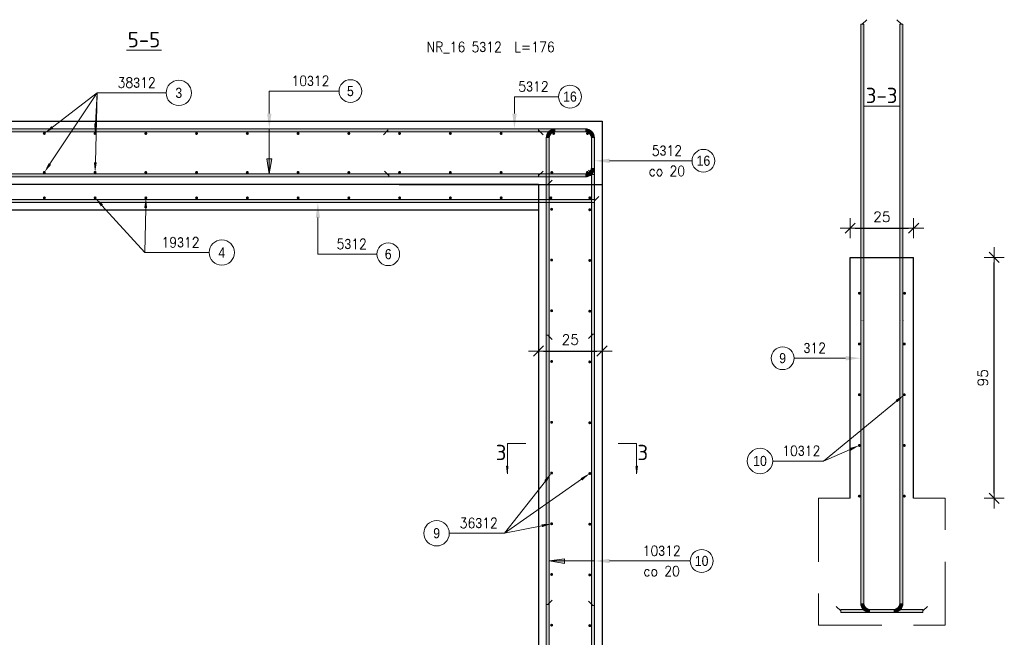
# Model space of a CAD drawing. Extents: x 72518 to 104580, y -134755 to -121361.
# Tile 20 of 47: x 83926 to 87806, y -126618 to -124182. Entities that reach past the tile are written whole.
import ezdxf

# ---------------------------------------------------------------- set-up
doc = ezdxf.new("R2010")
doc.units = 0
doc.header["$LTSCALE"] = 5
doc.header["$MEASUREMENT"] = 0
doc.linetypes.add('DASHED', pattern=[0.75, 0.5, -0.25])
for name, color, linetype, lineweight in [('AutoCAD_Structural_Detailing_deskowanie', 2, 'Continuous', 30), ('AutoCAD_Structural_Detailing_kształt pręta', 7, 'Continuous', 13), ('AutoCAD_Structural_Detailing_opis kształtu pręta', 7, 'Continuous', 13), ('AutoCAD_Structural_Detailing_opis rozkładu', 7, 'Continuous', 13), ('AutoCAD_Structural_Detailing_pręt wyrzucony', 7, 'Continuous', 13), ('AutoCAD_Structural_Detailing_pręty punktowe', 7, 'Continuous', 40), ('AutoCAD_Structural_Detailing_symbole graficzne', 7, 'Continuous', 13), ('PS HATCH', 252, 'Continuous', 9), ('PS_DIM', 4, 'Continuous', 13), ('PS_SOLID', 7, 'Continuous', 20)]:
    doc.layers.add(name, color=color, linetype=linetype, lineweight=lineweight)
doc.styles.add('marta_B', font='isocpeur.ttf')
doc.styles.add('r-gil', font='GIL_____.TTF', dxfattribs={"width": 0.9})
doc.styles.add('r-simplex', font='simplex.shx', dxfattribs={"width": 0.9})
doc.styles.add('styl2M', font='simplex.shx')
doc.dimstyles.new('RBCT DIM 20_M', dxfattribs={"dimtxt": 40, "dimasz": 20, "dimexe": 20, "dimexo": 150, "dimgap": 25, "dimtad": 1, "dimdec": 1, "dimlfac": 0.1, "dimzin": 9, "dimdsep": 46, "dimtxsty": 'styl2M', "dimblk": 'dimznak', "dimcen": 40, "dimse1": 1, "dimse2": 1, "dimclrd": 8, "dimclre": 8, "dimclrt": 4, "dimadec": 0, "dimazin": 0, "dimtfac": 1, "dimtdec": 1, "dimtix": 1, "dimtmove": 2, "dimatfit": 3, "dimldrblk": 'dimznak', "dimfxl": 5, "dimfxlon": 1, "dimarcsym": 0})

# ---------------------------------------------------------------- blocks, each defined once
blk = doc.blocks.new('dimznak')
at = {"color": 0}
for points in [[(0, 2), (0, -2)], [(-2, 0), (2, 0)]]:
    blk.add_lwpolyline(points, dxfattribs=at)
at = {"color": 3}
blk.add_lwpolyline([(1, 1), (-1, -1)], dxfattribs=at)
blk = doc.blocks.new('*D57')
at = {"layer": 'Defpoints', "color": 0, "transparency": 16777216}
for p in [(86220.4, -125489), (85970.4, -125872.7), (86220.4, -125872.7)]:
    blk.add_point(p, dxfattribs=at)
at = {"layer": 'PS_DIM', "color": 8, "lineweight": -2, "transparency": 16777216}
blk.add_line((85990.4, -125489), (86200.4, -125489), dxfattribs=at)
at = {"layer": 'PS_DIM', "color": 8, "lineweight": -2, "transparency": 16777216, "xscale": 20, "yscale": 20, "zscale": 20, "rotation": 180}
blk.add_blockref('dimznak', (85970.4, -125489), dxfattribs=at)
at = {"layer": 'PS_DIM', "color": 8, "lineweight": -2, "transparency": 16777216, "xscale": 20, "yscale": 20, "zscale": 20}
blk.add_blockref('dimznak', (86220.4, -125489), dxfattribs=at)
at = {"layer": 'PS_DIM', "color": 4, "transparency": 16777216, "insert": (86095.4, -125444), "char_height": 40, "attachment_point": 5, "style": 'styl2M', "bg_fill": 3, "box_fill_scale": 1.25, "bg_fill_color": 256, "bg_fill_true_color": 13158600, "bg_fill_transparency": 0}
blk.add_mtext('25', dxfattribs=at)
blk = doc.blocks.new('*D150')
at = {"layer": 'Defpoints', "color": 0, "transparency": 16777216}
for p in [(87448.2, -125119.7), (87765.7, -125119.7), (87448.2, -126069.7)]:
    blk.add_point(p, dxfattribs=at)
at = {"layer": 'PS_DIM', "color": 8, "lineweight": -2, "transparency": 16777216}
blk.add_line((87765.7, -126049.7), (87765.7, -125139.7), dxfattribs=at)
at = {"layer": 'PS_DIM', "color": 8, "lineweight": -2, "transparency": 16777216, "xscale": 20, "yscale": 20, "zscale": 20}
for p, rotation in [((87765.7, -125119.7), 90), ((87765.7, -126069.7), 270)]:
    blk.add_blockref('dimznak', p, dxfattribs=dict(at, rotation=rotation))
at = {"layer": 'PS_DIM', "color": 4, "transparency": 16777216, "insert": (87720.7, -125594.7), "char_height": 40, "attachment_point": 5, "rotation": 90, "style": 'styl2M', "bg_fill": 3, "box_fill_scale": 1.25, "bg_fill_color": 256, "bg_fill_true_color": 13158600, "bg_fill_transparency": 0}
blk.add_mtext('95', dxfattribs=at)
blk = doc.blocks.new('*D151')
at = {"layer": 'Defpoints', "color": 0, "transparency": 16777216}
for p in [(87448.2, -125004.5), (87198.2, -125169.7), (87448.2, -125169.7)]:
    blk.add_point(p, dxfattribs=at)
at = {"layer": 'PS_DIM', "color": 8, "lineweight": -2, "transparency": 16777216}
blk.add_line((87218.2, -125004.5), (87428.2, -125004.5), dxfattribs=at)
at = {"layer": 'PS_DIM', "color": 8, "lineweight": -2, "transparency": 16777216, "xscale": 20, "yscale": 20, "zscale": 20, "rotation": 180}
blk.add_blockref('dimznak', (87198.2, -125004.5), dxfattribs=at)
at = {"layer": 'PS_DIM', "color": 8, "lineweight": -2, "transparency": 16777216, "xscale": 20, "yscale": 20, "zscale": 20}
blk.add_blockref('dimznak', (87448.2, -125004.5), dxfattribs=at)
at = {"layer": 'PS_DIM', "color": 4, "transparency": 16777216, "insert": (87323.2, -124959.5), "char_height": 40, "attachment_point": 5, "style": 'styl2M', "bg_fill": 3, "box_fill_scale": 1.25, "bg_fill_color": 256, "bg_fill_true_color": 13158600, "bg_fill_transparency": 0}
blk.add_mtext('25', dxfattribs=at)

msp = doc.modelspace()

# ---------------------------------------------------------------- hatches: boundary and pattern name
at = {"layer": 'AutoCAD_Structural_Detailing_kształt pręta'}
for points in [[(82870.38, -124624.72), (82870.38, -124612.72), (85970.38, -124612.72), (85970.38, -124624.72)], [(86154.38, -124612.72), (86154.38, -124624.72), (85376.49, -124624.72), (85376.49, -124612.72)], [(86154.38, -124612.72), (86154.38, -124624.72), (86036.38, -124624.72), (86036.38, -124612.72)], [(86190.38, -124766.72), (86178.38, -124766.72), (86178.38, -124648.72), (86190.38, -124648.72)], [(82870.38, -124802.72), (82870.38, -124790.72), (85970.38, -124790.72), (85970.38, -124802.72)], [(85380.69, -124802.72), (85380.69, -124790.72), (86154.38, -124790.72), (86154.38, -124802.72)], [(82650.38, -124903.07), (82650.38, -124891.07), (86190.38, -124891.07), (86190.38, -124903.07)], [(87252.15, -126483.75), (87240.15, -126483.75), (87240.15, -125369.75), (87252.15, -125369.75)], [(87406.15, -126483.75), (87394.15, -126483.75), (87394.15, -125369.75), (87406.15, -125369.75)], [(86012.38, -127266.72), (86000.38, -127266.72), (86000.38, -126488.83), (86012.38, -126488.83)], [(86178.38, -126493.04), (86190.38, -126493.04), (86190.38, -127266.72), (86178.38, -127266.72)], [(87161.15, -126519.75), (87161.15, -126507.75), (87370.15, -126507.75), (87370.15, -126519.75)], [(87485.15, -126507.75), (87485.15, -126519.75), (87276.15, -126519.75), (87276.15, -126507.75)]]:
    msp.add_hatch(color=161, dxfattribs=at).paths.add_polyline_path(points, flags=0)
h = msp.add_hatch(color=161, dxfattribs=at)
edge = h.paths.add_edge_path(flags=0)
edge.add_line((86036.38, -124612.72), (86036.38, -124624.72))
edge.add_arc((86036.38, -124648.72), 24, 90, 180)
edge.add_line((86012.38, -124648.72), (86000.38, -124648.72))
edge.add_arc((86036.38, -124648.72), 36, 450, 540, ccw=False)
h = msp.add_hatch(color=161, dxfattribs=at)
edge = h.paths.add_edge_path(flags=0)
edge.add_line((86190.38, -124648.72), (86178.38, -124648.72))
edge.add_arc((86154.38, -124648.72), 24, 0, 90)
edge.add_line((86154.38, -124624.72), (86154.38, -124612.72))
edge.add_arc((86154.38, -124648.72), 36, 360, 450, ccw=False)
h = msp.add_hatch(color=161, dxfattribs=at)
edge = h.paths.add_edge_path(flags=0)
edge.add_line((86190.38, -124648.72), (86178.38, -124648.72))
edge.add_arc((86154.38, -124648.72), 24, 0, 90)
edge.add_line((86154.38, -124624.72), (86154.38, -124612.72))
edge.add_arc((86154.38, -124648.72), 36, 360, 450, ccw=False)
h = msp.add_hatch(color=161, dxfattribs=at)
edge = h.paths.add_edge_path(flags=0)
edge.add_line((86154.38, -124802.72), (86154.38, -124790.72))
edge.add_arc((86154.38, -124766.72), 24, -90, 0)
edge.add_line((86178.38, -124766.72), (86190.38, -124766.72))
edge.add_arc((86154.38, -124766.72), 36, 270, 360, ccw=False)
h = msp.add_hatch(color=161, dxfattribs=at)
edge = h.paths.add_edge_path(flags=0)
edge.add_line((87240.15, -125370.75), (87252.15, -125370.75))
edge.add_arc((87252.15, -125370.25), 0.5, 90, 270, ccw=False)
edge.add_line((87252.15, -125369.75), (87240.15, -125369.75))
edge.add_arc((87240.15, -125370.25), 0.5, -270, -90)
h = msp.add_hatch(color=161, dxfattribs=at)
edge = h.paths.add_edge_path(flags=0)
edge.add_line((87406.15, -125368.75), (87394.15, -125368.75))
edge.add_arc((87394.15, -125369.25), 0.5, 270, 450, ccw=False)
edge.add_line((87394.15, -125369.75), (87406.15, -125369.75))
edge.add_arc((87406.15, -125369.25), 0.5, -90, 90)
h = msp.add_hatch(color=161, dxfattribs=at)
edge = h.paths.add_edge_path(flags=0)
edge.add_line((87240.15, -126483.75), (87252.15, -126483.75))
edge.add_arc((87276.15, -126483.75), 24, 180, 270)
edge.add_line((87276.15, -126507.75), (87276.15, -126519.75))
edge.add_arc((87276.15, -126483.75), 36, 540, 630, ccw=False)
h = msp.add_hatch(color=161, dxfattribs=at)
edge = h.paths.add_edge_path(flags=0)
edge.add_line((87370.15, -126519.75), (87370.15, -126507.75))
edge.add_arc((87370.15, -126483.75), 24, -90, 0)
edge.add_line((87394.15, -126483.75), (87406.15, -126483.75))
edge.add_arc((87370.15, -126483.75), 36, 270, 360, ccw=False)
at = {"layer": 'AutoCAD_Structural_Detailing_opis kształtu pręta'}
for points in [[(84909.29, -124612.72), (84917.84, -124552.72), (84900.73, -124552.72)], [(85875.36, -124612.72), (85883.91, -124552.72), (85866.81, -124552.72)], [(86190.38, -124738.94), (86250.38, -124747.5), (86250.38, -124730.39)], [(85100.67, -124903.07), (85092.12, -124963.07), (85109.22, -124963.07)], [(87240.15, -125517.44), (87180.15, -125508.89), (87180.15, -125525.99)], [(86190.38, -126317.01), (86250.38, -126325.57), (86250.38, -126308.46)]]:
    msp.add_hatch(color=8, dxfattribs=at).paths.add_polyline_path(points, flags=0)
at = {"layer": 'AutoCAD_Structural_Detailing_opis rozkładu'}
for points in [[(84022.66, -124631.17), (84057.87, -124611.34), (84050.92, -124602.29)], [(84222.66, -124631.17), (84230.48, -124591.53), (84219.09, -124590.92)], [(84022.66, -124784.72), (84049.56, -124754.57), (84040.06, -124748.26)], [(84222.66, -124784.72), (84229.45, -124744.89), (84218.05, -124744.58)], [(84222.89, -124885.07), (84245.61, -124918.48), (84254.04, -124910.81)], [(84422.89, -124885.07), (84416.51, -124924.97), (84427.91, -124925.16)], [(87411.7, -125661.31), (87377.15, -125682.26), (87384.38, -125691.08)], [(87234.29, -125861.31), (87195.33, -125872.01), (87199.87, -125882.47)], [(86021.85, -125970.1), (85992.71, -125998.1), (86001.7, -126005.13)], [(86172.05, -125971.97), (86136.03, -125990.27), (86142.58, -125999.61)], [(86021.85, -126170.1), (85981.51, -126172.44), (85983.77, -126183.62)]]:
    msp.add_hatch(color=8, dxfattribs=at).paths.add_polyline_path(points, flags=0)
at = {"layer": 'AutoCAD_Structural_Detailing_pręty punktowe'}
h = msp.add_hatch(color=1, dxfattribs=at)
edge = h.paths.add_edge_path(flags=0)
edge.add_arc((84022.66, -124631.17), 6, 0, 360, ccw=False)
h = msp.add_hatch(color=1, dxfattribs=at)
edge = h.paths.add_edge_path(flags=0)
edge.add_arc((84222.66, -124631.17), 6, 0, 360, ccw=False)
h = msp.add_hatch(color=1, dxfattribs=at)
edge = h.paths.add_edge_path(flags=0)
edge.add_arc((84422.66, -124631.17), 6, 0, 360, ccw=False)
h = msp.add_hatch(color=1, dxfattribs=at)
edge = h.paths.add_edge_path(flags=0)
edge.add_arc((84622.66, -124631.17), 6, 0, 360, ccw=False)
h = msp.add_hatch(color=1, dxfattribs=at)
edge = h.paths.add_edge_path(flags=0)
edge.add_arc((84822.66, -124631.17), 6, 0, 360, ccw=False)
h = msp.add_hatch(color=1, dxfattribs=at)
edge = h.paths.add_edge_path(flags=0)
edge.add_arc((85022.66, -124631.17), 6, 0, 360, ccw=False)
h = msp.add_hatch(color=1, dxfattribs=at)
edge = h.paths.add_edge_path(flags=0)
edge.add_arc((85222.66, -124631.17), 6, 0, 360, ccw=False)
h = msp.add_hatch(color=1, dxfattribs=at)
edge = h.paths.add_edge_path(flags=0)
edge.add_arc((85422.66, -124631.17), 6, 0, 360, ccw=False)
h = msp.add_hatch(color=1, dxfattribs=at)
edge = h.paths.add_edge_path(flags=0)
edge.add_arc((85622.66, -124631.17), 6, 0, 360, ccw=False)
h = msp.add_hatch(color=1, dxfattribs=at)
edge = h.paths.add_edge_path(flags=0)
edge.add_arc((85822.66, -124631.17), 6, 0, 360, ccw=False)
h = msp.add_hatch(color=1, dxfattribs=at)
edge = h.paths.add_edge_path(flags=0)
edge.add_arc((86030.03, -124631.17), 6, 0, 360, ccw=False)
h = msp.add_hatch(color=1, dxfattribs=at)
edge = h.paths.add_edge_path(flags=0)
edge.add_arc((86163.2, -124631.17), 6, 0, 360, ccw=False)
h = msp.add_hatch(color=1, dxfattribs=at)
edge = h.paths.add_edge_path(flags=0)
edge.add_arc((84022.66, -124784.72), 6, 0, 360, ccw=False)
h = msp.add_hatch(color=1, dxfattribs=at)
edge = h.paths.add_edge_path(flags=0)
edge.add_arc((84222.66, -124784.72), 6, 0, 360, ccw=False)
h = msp.add_hatch(color=1, dxfattribs=at)
edge = h.paths.add_edge_path(flags=0)
edge.add_arc((84422.66, -124784.72), 6, 0, 360, ccw=False)
h = msp.add_hatch(color=1, dxfattribs=at)
edge = h.paths.add_edge_path(flags=0)
edge.add_arc((84622.66, -124784.72), 6, 0, 360, ccw=False)
h = msp.add_hatch(color=1, dxfattribs=at)
edge = h.paths.add_edge_path(flags=0)
edge.add_arc((84822.66, -124784.72), 6, 0, 360, ccw=False)
h = msp.add_hatch(color=1, dxfattribs=at)
edge = h.paths.add_edge_path(flags=0)
edge.add_arc((85022.66, -124784.72), 6, 0, 360, ccw=False)
h = msp.add_hatch(color=1, dxfattribs=at)
edge = h.paths.add_edge_path(flags=0)
edge.add_arc((85222.66, -124784.72), 6, 0, 360, ccw=False)
h = msp.add_hatch(color=1, dxfattribs=at)
edge = h.paths.add_edge_path(flags=0)
edge.add_arc((85422.66, -124784.72), 6, 0, 360, ccw=False)
h = msp.add_hatch(color=1, dxfattribs=at)
edge = h.paths.add_edge_path(flags=0)
edge.add_arc((85622.66, -124784.72), 6, 0, 360, ccw=False)
h = msp.add_hatch(color=1, dxfattribs=at)
edge = h.paths.add_edge_path(flags=0)
edge.add_arc((85822.66, -124784.72), 6, 0, 360, ccw=False)
h = msp.add_hatch(color=1, dxfattribs=at)
edge = h.paths.add_edge_path(flags=0)
edge.add_arc((86022.66, -124784.72), 6, 0, 360, ccw=False)
h = msp.add_hatch(color=1, dxfattribs=at)
edge = h.paths.add_edge_path(flags=0)
edge.add_arc((86162.48, -124784.72), 6, 0, 360, ccw=False)
h = msp.add_hatch(color=1, dxfattribs=at)
edge = h.paths.add_edge_path(flags=0)
edge.add_arc((84022.89, -124885.07), 6, 0, 360, ccw=False)
h = msp.add_hatch(color=1, dxfattribs=at)
edge = h.paths.add_edge_path(flags=0)
edge.add_arc((84222.89, -124885.07), 6, 0, 360, ccw=False)
h = msp.add_hatch(color=1, dxfattribs=at)
edge = h.paths.add_edge_path(flags=0)
edge.add_arc((84422.89, -124885.07), 6, 0, 360, ccw=False)
h = msp.add_hatch(color=1, dxfattribs=at)
edge = h.paths.add_edge_path(flags=0)
edge.add_arc((84622.89, -124885.07), 6, 0, 360, ccw=False)
h = msp.add_hatch(color=1, dxfattribs=at)
edge = h.paths.add_edge_path(flags=0)
edge.add_arc((84822.89, -124885.07), 6, 0, 360, ccw=False)
h = msp.add_hatch(color=1, dxfattribs=at)
edge = h.paths.add_edge_path(flags=0)
edge.add_arc((85022.89, -124885.07), 6, 0, 360, ccw=False)
h = msp.add_hatch(color=1, dxfattribs=at)
edge = h.paths.add_edge_path(flags=0)
edge.add_arc((85222.89, -124885.07), 6, 0, 360, ccw=False)
h = msp.add_hatch(color=1, dxfattribs=at)
edge = h.paths.add_edge_path(flags=0)
edge.add_arc((85422.89, -124885.07), 6, 0, 360, ccw=False)
h = msp.add_hatch(color=1, dxfattribs=at)
edge = h.paths.add_edge_path(flags=0)
edge.add_arc((85622.89, -124885.07), 6, 0, 360, ccw=False)
h = msp.add_hatch(color=1, dxfattribs=at)
edge = h.paths.add_edge_path(flags=0)
edge.add_arc((85822.89, -124885.07), 6, 0, 360, ccw=False)
h = msp.add_hatch(color=1, dxfattribs=at)
edge = h.paths.add_edge_path(flags=0)
edge.add_arc((86018.81, -124885.07), 6, 0, 360, ccw=False)
h = msp.add_hatch(color=1, dxfattribs=at)
edge = h.paths.add_edge_path(flags=0)
edge.add_arc((86172.46, -124885.07), 6, 0, 360, ccw=False)
h = msp.add_hatch(color=1, dxfattribs=at)
edge = h.paths.add_edge_path(flags=0)
edge.add_arc((86021.85, -124930.1), 6, 0, 360, ccw=False)
h = msp.add_hatch(color=1, dxfattribs=at)
edge = h.paths.add_edge_path(flags=0)
edge.add_arc((86172.05, -124931.97), 6, 0, 360, ccw=False)
h = msp.add_hatch(color=1, dxfattribs=at)
edge = h.paths.add_edge_path(flags=0)
edge.add_arc((86021.85, -125130.1), 6, 0, 360, ccw=False)
h = msp.add_hatch(color=1, dxfattribs=at)
edge = h.paths.add_edge_path(flags=0)
edge.add_arc((86172.05, -125131.97), 6, 0, 360, ccw=False)
h = msp.add_hatch(color=1, dxfattribs=at)
edge = h.paths.add_edge_path(flags=0)
edge.add_arc((87234.46, -125261.31), 6, 0, 360, ccw=False)
h = msp.add_hatch(color=1, dxfattribs=at)
edge = h.paths.add_edge_path(flags=0)
edge.add_arc((87412.8, -125261.31), 6, 0, 360, ccw=False)
h = msp.add_hatch(color=1, dxfattribs=at)
edge = h.paths.add_edge_path(flags=0)
edge.add_arc((86021.85, -125330.1), 6, 0, 360, ccw=False)
h = msp.add_hatch(color=1, dxfattribs=at)
edge = h.paths.add_edge_path(flags=0)
edge.add_arc((86172.05, -125331.97), 6, 0, 360, ccw=False)
h = msp.add_hatch(color=1, dxfattribs=at)
edge = h.paths.add_edge_path(flags=0)
edge.add_arc((87234.29, -125461.31), 6, 0, 360, ccw=False)
h = msp.add_hatch(color=1, dxfattribs=at)
edge = h.paths.add_edge_path(flags=0)
edge.add_arc((87411.7, -125461.31), 6, 0, 360, ccw=False)
h = msp.add_hatch(color=1, dxfattribs=at)
edge = h.paths.add_edge_path(flags=0)
edge.add_arc((87234.29, -125661.31), 6, 0, 360, ccw=False)
h = msp.add_hatch(color=1, dxfattribs=at)
edge = h.paths.add_edge_path(flags=0)
edge.add_arc((87411.7, -125661.31), 6, 0, 360, ccw=False)
h = msp.add_hatch(color=1, dxfattribs=at)
edge = h.paths.add_edge_path(flags=0)
edge.add_arc((87234.29, -125861.31), 6, 0, 360, ccw=False)
h = msp.add_hatch(color=1, dxfattribs=at)
edge = h.paths.add_edge_path(flags=0)
edge.add_arc((87411.7, -125861.31), 6, 0, 360, ccw=False)
h = msp.add_hatch(color=1, dxfattribs=at)
edge = h.paths.add_edge_path(flags=0)
edge.add_arc((86021.85, -125970.1), 6, 0, 360, ccw=False)
h = msp.add_hatch(color=1, dxfattribs=at)
edge = h.paths.add_edge_path(flags=0)
edge.add_arc((86172.05, -125971.97), 6, 0, 360, ccw=False)
h = msp.add_hatch(color=1, dxfattribs=at)
edge = h.paths.add_edge_path(flags=0)
edge.add_arc((87234.29, -126061.31), 6, 0, 360, ccw=False)
h = msp.add_hatch(color=1, dxfattribs=at)
edge = h.paths.add_edge_path(flags=0)
edge.add_arc((87411.7, -126061.31), 6, 0, 360, ccw=False)
h = msp.add_hatch(color=1, dxfattribs=at)
edge = h.paths.add_edge_path(flags=0)
edge.add_arc((86021.85, -126170.1), 6, 0, 360, ccw=False)
h = msp.add_hatch(color=1, dxfattribs=at)
edge = h.paths.add_edge_path(flags=0)
edge.add_arc((86172.05, -126171.97), 6, 0, 360, ccw=False)
h = msp.add_hatch(color=1, dxfattribs=at)
edge = h.paths.add_edge_path(flags=0)
edge.add_arc((86021.85, -126370.1), 6, 0, 360, ccw=False)
h = msp.add_hatch(color=1, dxfattribs=at)
edge = h.paths.add_edge_path(flags=0)
edge.add_arc((86172.05, -126371.97), 6, 0, 360, ccw=False)
h = msp.add_hatch(color=1, dxfattribs=at)
edge = h.paths.add_edge_path(flags=0)
edge.add_arc((86021.85, -126570.1), 6, 0, 360, ccw=False)
h = msp.add_hatch(color=1, dxfattribs=at)
edge = h.paths.add_edge_path(flags=0)
edge.add_arc((86172.05, -126571.97), 6, 0, 360, ccw=False)
at = {"layer": 'AutoCAD_Structural_Detailing_symbole graficzne', "linetype": 'Continuous', "lineweight": 0}
for points in [[(85847.84, -125973.15), (85847.84, -125943.15), (85852.12, -125943.15)], [(86355.9, -125973.15), (86355.9, -125943.15), (86351.62, -125943.15)]]:
    msp.add_hatch(color=7, dxfattribs=at).paths.add_polyline_path(points, flags=0)
at = {"layer": 'PS HATCH'}
h = msp.add_hatch(color=256, dxfattribs=at)
h.dxf.hatch_style = 1
h.paths.add_polyline_path([(84909.29, -124790.72), (84900.18, -124730.81), (84919.08, -124730.81)])
h = msp.add_hatch(color=256, dxfattribs=at)
h.dxf.hatch_style = 1
h.paths.add_polyline_path([(86012.38, -126317.01), (86072.29, -126307.91), (86072.29, -126326.81)])

# ---------------------------------------------------------------- linework, layer by layer
at = {"layer": 'AutoCAD_Structural_Detailing_deskowanie'}
for p, q in [((82620.38, -124582.72), (86220.38, -124582.72)), ((86220.38, -124582.72), (86220.38, -127082.72)), ((85970.38, -124832.72), (82870.38, -124832.72)), ((85420.38, -124832.72), (85970.38, -124832.72)), ((85420.38, -124832.72), (86220.38, -124832.72)), ((85970.38, -124832.72), (85970.38, -127332.72)), ((86220.38, -124832.72), (86220.38, -127082.72)), ((82870.38, -124932.72), (85970.38, -124932.72)), ((87198.15, -126069.75), (87198.15, -125119.75)), ((87198.15, -125119.75), (87448.15, -125119.75)), ((87448.15, -126069.75), (87448.15, -125119.75))]:
    msp.add_line(p, q, dxfattribs=at)
at = {"layer": 'AutoCAD_Structural_Detailing_kształt pręta', "color": 1, "lineweight": 0}
for p, q in [((87246.15, -124199.85), (87263.65, -124182.35)), ((87400.15, -124199.85), (87382.65, -124182.35)), ((85376.49, -124618.72), (85358.99, -124636.22)), ((85970.38, -124618.72), (85987.88, -124636.22)), ((85380.69, -124796.72), (85363.19, -124779.22)), ((85970.38, -124796.72), (85987.88, -124779.22)), ((86184.38, -124792.72), (86166.88, -124775.22)), ((86006.38, -124832.72), (86023.88, -124815.22)), ((86190.38, -124897.07), (86207.88, -124879.57)), ((86006.38, -126488.83), (86023.88, -126471.33)), ((86184.38, -126493.04), (86166.88, -126475.54)), ((87161.15, -126513.75), (87143.65, -126496.25)), ((87485.15, -126513.75), (87502.65, -126496.25))]:
    msp.add_line(p, q, dxfattribs=at)
at = {"layer": 'AutoCAD_Structural_Detailing_kształt pręta', "color": 161}
for p, q in [((87240.15, -124199.85), (87252.15, -124199.85)), ((87394.15, -124199.85), (87406.15, -124199.85)), ((82870.38, -124612.72), (85970.38, -124612.72)), ((82870.38, -124624.72), (85970.38, -124624.72)), ((86154.38, -124612.72), (85376.49, -124612.72)), ((85376.49, -124624.72), (85376.49, -124612.72)), ((86154.38, -124624.72), (85376.49, -124624.72)), ((85970.38, -124612.72), (85970.38, -124624.72)), ((86154.38, -124612.72), (86036.38, -124612.72)), ((86154.38, -124624.72), (86036.38, -124624.72)), ((86178.38, -124766.72), (86178.38, -124648.72)), ((86190.38, -124766.72), (86190.38, -124648.72)), ((82870.38, -124790.72), (85970.38, -124790.72)), ((82870.38, -124802.72), (85970.38, -124802.72)), ((85380.69, -124790.72), (86154.38, -124790.72)), ((85380.69, -124790.72), (85380.69, -124802.72)), ((85380.69, -124802.72), (86154.38, -124802.72)), ((85970.38, -124790.72), (85970.38, -124802.72)), ((86178.38, -124792.72), (86190.38, -124792.72)), ((86000.38, -124832.72), (86012.38, -124832.72)), ((82650.38, -124891.07), (86190.38, -124891.07)), ((86190.38, -124891.07), (86190.38, -124903.07)), ((82650.38, -124903.07), (86190.38, -124903.07)), ((87240.15, -126483.75), (87240.15, -125369.75)), ((87252.15, -126483.75), (87252.15, -125369.75)), ((87394.15, -126483.75), (87394.15, -125369.75)), ((87406.15, -126483.75), (87406.15, -125369.75)), ((86000.38, -127266.72), (86000.38, -126488.83)), ((86000.38, -126488.83), (86012.38, -126488.83)), ((86012.38, -127266.72), (86012.38, -126488.83)), ((86178.38, -126493.04), (86178.38, -127266.72)), ((86190.38, -126493.04), (86178.38, -126493.04)), ((86190.38, -126493.04), (86190.38, -127266.72)), ((87161.15, -126507.75), (87370.15, -126507.75)), ((87161.15, -126507.75), (87161.15, -126519.75)), ((87161.15, -126519.75), (87370.15, -126519.75)), ((87485.15, -126507.75), (87276.15, -126507.75)), ((87485.15, -126519.75), (87276.15, -126519.75)), ((87485.15, -126519.75), (87485.15, -126507.75))]:
    msp.add_line(p, q, dxfattribs=at)
for centre, radius, start, end in [((86036.38, -124648.72), 36, 90, 180), ((86036.38, -124648.72), 24, 90, 180), ((86154.38, -124648.72), 36, 360, 90), ((86154.38, -124648.72), 36, 360, 90), ((86154.38, -124648.72), 24, 0, 90), ((86154.38, -124648.72), 24, 360, 90), ((86154.38, -124766.72), 24, 270, 0), ((86154.38, -124766.72), 36, 270, 360), ((87276.15, -126483.75), 36, 180, 270), ((87276.15, -126483.75), 24, 180, 270), ((87370.15, -126483.75), 24, 270, 0), ((87370.15, -126483.75), 36, 270, 360)]:
    msp.add_arc(centre, radius, start, end, dxfattribs=at)
at = {"layer": 'AutoCAD_Structural_Detailing_kształt pręta', "color": 161, "extrusion": (0, 0, -1)}
for centre, start, end in [((-87240.15, -125370.25), 270, 90), ((-87252.15, -125370.25), 270, 90), ((-87394.15, -125369.25), 90, 270), ((-87406.15, -125369.25), 90, 270)]:
    msp.add_arc(centre, 0.5, start, end, dxfattribs=at)
at = {"layer": 'AutoCAD_Structural_Detailing_opis kształtu pręta', "color": 8}
for p, q in [((84909.29, -124464.09), (84909.29, -124552.72)), ((84909.29, -124464.09), (85183.94, -124464.09)), ((85875.36, -124485.99), (85875.36, -124552.72)), ((85875.36, -124485.99), (86049.19, -124485.99)), ((86575.04, -124738.94), (86250.38, -124738.94)), ((85100.67, -125107.22), (85100.67, -124963.07)), ((85100.67, -125107.22), (85332.93, -125107.22)), ((86977.06, -125517.44), (87180.15, -125517.44)), ((86568.01, -126317.01), (86250.38, -126317.01))]:
    msp.add_line(p, q, dxfattribs=at)
at = {"layer": 'AutoCAD_Structural_Detailing_opis kształtu pręta', "color": 8, "lineweight": 18}
for centre in [(85228.94, -124464.09), (86094.19, -124485.99), (86620.04, -124738.94), (85377.93, -125107.22), (86613.01, -126317.01)]:
    msp.add_circle(centre, 45, dxfattribs=at)
at = {"layer": 'AutoCAD_Structural_Detailing_opis kształtu pręta', "lineweight": 18}
msp.add_circle((86932.06, -125517.44), 45, dxfattribs=at)
at = {"layer": 'AutoCAD_Structural_Detailing_opis rozkładu', "color": 8}
for p, q in [((84231.16, -124471.15), (84044.81, -124751.42)), ((84231.16, -124471.15), (84054.39, -124606.82)), ((84231.16, -124471.15), (84223.75, -124744.74)), ((84231.16, -124471.15), (84224.78, -124591.23)), ((84231.16, -124471.15), (84502.59, -124471.15)), ((84419.21, -125100.68), (84249.82, -124914.65)), ((84419.21, -125100.68), (84422.21, -124925.06)), ((84419.21, -125100.68), (84672.07, -125100.68)), ((87092.82, -125922.74), (87380.77, -125686.67)), ((87092.82, -125922.74), (87197.6, -125877.24)), ((87092.82, -125922.74), (86892.97, -125922.74)), ((85836.06, -126207.67), (86139.3, -125994.94)), ((85836.06, -126207.67), (85997.2, -126001.61)), ((85836.06, -126207.67), (85618.68, -126207.67)), ((85836.06, -126207.67), (85982.64, -126178.03)), ((85836.06, -126207.67), (85836.06, -126207.67))]:
    msp.add_line(p, q, dxfattribs=at)
at = {"layer": 'AutoCAD_Structural_Detailing_opis rozkładu', "color": 8, "lineweight": 18}
for centre in [(84552.59, -124471.15), (84722.07, -125100.68), (86842.97, -125922.74), (85568.68, -126207.67)]:
    msp.add_circle(centre, 50, dxfattribs=at)
at = {"layer": 'AutoCAD_Structural_Detailing_symbole graficzne', "color": 0, "lineweight": 0}
for p, q in [((84346.42, -124303.1), (84484.42, -124303.1)), ((87253.2, -124523.02), (87391.2, -124523.02))]:
    msp.add_line(p, q, dxfattribs=at)
at = {"layer": 'AutoCAD_Structural_Detailing_symbole graficzne', "color": 7, "linetype": 'Continuous', "lineweight": 0}
for p, q in [((85847.84, -125973.15), (85847.84, -125853.15)), ((86355.9, -125853.15), (86283.9, -125853.15)), ((86355.9, -125973.15), (86355.9, -125853.15)), ((85847.84, -125943.15), (85843.56, -125943.15)), ((85847.84, -125973.15), (85843.56, -125943.15)), ((86355.9, -125943.15), (86360.17, -125943.15)), ((86355.9, -125973.15), (86360.17, -125943.15))]:
    msp.add_line(p, q, dxfattribs=at)
at = {"layer": 'PS HATCH'}
for p, q in [((84909.29, -124612.72), (84909.29, -124790.72)), ((86190.38, -126317.01), (86012.38, -126317.01))]:
    msp.add_line(p, q, dxfattribs=at)
for points in [[(84909.29, -124790.72), (84909.29, -124790.72), (84900.18, -124730.81), (84919.08, -124730.81), (84909.29, -124790.72)], [(86012.38, -126317.01), (86012.38, -126317.01), (86072.29, -126307.91), (86072.29, -126326.81), (86012.38, -126317.01)]]:
    msp.add_lwpolyline(points, dxfattribs=at)
at = {"layer": 'PS_SOLID', "color": 8, "linetype": 'DASHED', "ltscale": 100}
msp.add_line((82870.38, -124832.72), (85970.38, -124832.72), dxfattribs=at)
at = {"layer": 'PS_SOLID', "color": 8, "linetype": 'Continuous', "ltscale": 100}
msp.add_line((83420.38, -124932.72), (85420.38, -124932.72), dxfattribs=at)
at = {"layer": 'PS_SOLID', "color": 8, "linetype": 'DASHED', "ltscale": 100}
msp.add_lwpolyline([(87198.15, -126069.75), (87073.15, -126069.75), (87073.15, -126569.75), (87573.15, -126569.75), (87573.15, -126069.75), (87448.15, -126069.75)], dxfattribs=at)

# ---------------------------------------------------------------- texts
at = {"layer": 'AutoCAD_Structural_Detailing_opis kształtu pręta', "color": 3, "char_height": 40, "attachment_point": 5}
for s, insert, rotation, style in [('10\\Fdiam;3\\Fsimplex.shx;12  ', (85071.37, -124424.09), 0, 'r-simplex'), ('5\\Fdiam;3\\Fsimplex.shx;12  ', (85950.34, -124445.99), 0, 'r-simplex'), ('5', (85228.94, -124464.09), 0, 'r-gil'), ('16', (86094.19, -124485.99), 0, 'r-gil'), ('5\\Fdiam;3\\Fsimplex.shx;12  ', (85234.07, -125067.22), 360, 'r-simplex'), ('6', (85377.93, -125107.22), 360, 'r-gil')]:
    msp.add_mtext(s, dxfattribs=dict(at, insert=insert, rotation=rotation, style=style))
for s, insert, style in [('5\\Fdiam;3\\Fsimplex.shx;12  ', (86476.18, -124698.94), 'r-simplex'), ('16', (86620.04, -124738.94), 'r-gil'), ('co 20', (86476.18, -124778.94), 'r-simplex'), ('\\Fdiam;3\\Fsimplex.shx;12  ', (87058.77, -125477.44), 'r-simplex'), ('10\\Fdiam;3\\Fsimplex.shx;12  ', (86455.43, -126277.01), 'r-simplex'), ('10', (86613.01, -126317.01), 'r-gil'), ('co 20', (86455.43, -126357.01), 'r-simplex')]:
    msp.add_mtext(s, dxfattribs=dict(at, insert=insert, style=style))
at = {"layer": 'AutoCAD_Structural_Detailing_opis kształtu pręta', "insert": (86932.06, -125517.44), "char_height": 40, "attachment_point": 5, "style": 'r-gil'}
msp.add_mtext('9', dxfattribs=at)
at = {"layer": 'AutoCAD_Structural_Detailing_opis rozkładu', "color": 3, "char_height": 40, "attachment_point": 5}
for s, insert, style in [('38\\Fdiam;3\\Fsimplex.shx;12 ', (84386.59, -124431.15), 'r-simplex'), ('3', (84552.59, -124471.15), 'r-gil'), ('19\\Fdiam;3\\Fsimplex.shx;12 ', (84559.5, -125060.68), 'r-simplex'), ('4', (84722.07, -125100.68), 'r-gil'), ('10\\Fdiam;3\\Fsimplex.shx;12 ', (87005.55, -125882.74), 'r-simplex'), ('10', (86842.97, -125922.74), 'r-gil'), ('36\\Fdiam;3\\Fsimplex.shx;12 ', (85734.68, -126167.67), 'r-simplex'), ('9', (85568.68, -126207.67), 'r-gil')]:
    msp.add_mtext(s, dxfattribs=dict(at, insert=insert, style=style))
at = {"layer": 'AutoCAD_Structural_Detailing_pręt wyrzucony', "color": 3, "insert": (85781.39, -124291.88), "char_height": 40, "attachment_point": 5, "style": 'r-simplex'}
msp.add_mtext('NR_16 5\\Fdiam;3\\Fsimplex.shx;12  L=176', dxfattribs=at)
at = {"layer": 'AutoCAD_Structural_Detailing_symbole graficzne', "color": 2, "char_height": 60, "attachment_point": 5, "style": 'marta_B'}
for s, insert in [('5-5', (84415.42, -124261.1)), ('3-3', (87322.2, -124481.02)), ('3', (85822.64, -125889.15)), ('3', (86381.1, -125889.15))]:
    msp.add_mtext(s, dxfattribs=dict(at, insert=insert))

# ---------------------------------------------------------------- next in the draw order: dimensions: what is measured, and where the dimension line sits
at = {"layer": 'PS_DIM'}
dim = msp.add_linear_dim(base=(87765.66, -125119.75), p1=(87448.15, -126069.75), p2=(87448.15, -125119.75), angle=90, dimstyle='RBCT DIM 20_M', override={"dimtfill": 1}, dxfattribs=at)
dim.commit()
dim.dimension.update_dxf_attribs({"geometry": '*D150', "text_midpoint": (87720.66, -125594.75)})
dim = msp.add_linear_dim(base=(86220.38, -125489.03), p1=(85970.38, -125872.72), p2=(86220.38, -125872.72), dimstyle='RBCT DIM 20_M', override={"dimtfill": 1}, dxfattribs=at)
dim.commit()
dim.dimension.update_dxf_attribs({"geometry": '*D57', "text_midpoint": (86095.38, -125444.03)})

# ---------------------------------------------------------------- next in the draw order: hatches: boundary and pattern name
at = {"layer": 'AutoCAD_Structural_Detailing_kształt pręta'}
for points in [[(86000.38, -124648.72), (86012.38, -124648.72), (86012.38, -125426.61), (86000.38, -125426.61)], [(86190.38, -125422.41), (86178.38, -125422.41), (86178.38, -124648.72), (86190.38, -124648.72)], [(86190.38, -127082.72), (86178.38, -127082.72), (86178.38, -124792.72), (86190.38, -124792.72)], [(86012.38, -127082.72), (86000.38, -127082.72), (86000.38, -124832.72), (86012.38, -124832.72)]]:
    msp.add_hatch(color=161, dxfattribs=at).paths.add_polyline_path(points, flags=0)
at = {"layer": 'AutoCAD_Structural_Detailing_pręty punktowe'}
h = msp.add_hatch(color=1, dxfattribs=at)
edge = h.paths.add_edge_path(flags=0)
edge.add_arc((86021.85, -125530.1), 6, 0, 360, ccw=False)
h = msp.add_hatch(color=1, dxfattribs=at)
edge = h.paths.add_edge_path(flags=0)
edge.add_arc((86172.05, -125531.97), 6, 0, 360, ccw=False)
h = msp.add_hatch(color=1, dxfattribs=at)
edge = h.paths.add_edge_path(flags=0)
edge.add_arc((86021.85, -125770.1), 6, 0, 360, ccw=False)
h = msp.add_hatch(color=1, dxfattribs=at)
edge = h.paths.add_edge_path(flags=0)
edge.add_arc((86172.05, -125771.97), 6, 0, 360, ccw=False)

# ---------------------------------------------------------------- next in the draw order: linework, layer by layer
at = {"layer": 'AutoCAD_Structural_Detailing_deskowanie'}
for p in [(86220.38, -124582.72), (86220.38, -124832.72)]:
    msp.add_line(p, (86220.38, -127082.72), dxfattribs=at)
at = {"layer": 'AutoCAD_Structural_Detailing_kształt pręta', "color": 161}
for p, q in [((86000.38, -124648.72), (86000.38, -125426.61)), ((86012.38, -124648.72), (86012.38, -125426.61)), ((86178.38, -125422.41), (86178.38, -124648.72)), ((86190.38, -125422.41), (86190.38, -124648.72)), ((86178.38, -127082.72), (86178.38, -124792.72)), ((86190.38, -127082.72), (86190.38, -124792.72)), ((86000.38, -127082.72), (86000.38, -124832.72)), ((86012.38, -127082.72), (86012.38, -124832.72)), ((86012.38, -125426.61), (86000.38, -125426.61)), ((86178.38, -125422.41), (86190.38, -125422.41))]:
    msp.add_line(p, q, dxfattribs=at)
at = {"layer": 'AutoCAD_Structural_Detailing_kształt pręta', "color": 1, "lineweight": 0}
for p, q in [((86006.38, -125426.61), (86023.88, -125444.11)), ((86184.38, -125422.41), (86166.88, -125439.91))]:
    msp.add_line(p, q, dxfattribs=at)
at = {"layer": 'AutoCAD_Structural_Detailing_symbole graficzne', "color": 7, "linetype": 'Continuous', "lineweight": 0}
msp.add_line((85847.84, -125853.15), (85919.84, -125853.15), dxfattribs=at)
at = {"layer": 'PS_SOLID', "color": 8, "linetype": 'DASHED', "ltscale": 100}
msp.add_line((85970.38, -124832.72), (85970.38, -127332.72), dxfattribs=at)

# ---------------------------------------------------------------- next in the draw order: dimensions: what is measured, and where the dimension line sits
at = {"layer": 'PS_DIM'}
dim = msp.add_linear_dim(base=(87448.15, -125004.46), p1=(87198.15, -125169.75), p2=(87448.15, -125169.75), dimstyle='RBCT DIM 20_M', override={"dimtfill": 1}, dxfattribs=at)
dim.commit()
dim.dimension.update_dxf_attribs({"geometry": '*D151', "text_midpoint": (87323.15, -124959.46)})

# ---------------------------------------------------------------- next in the draw order: hatches: boundary and pattern name
at = {"layer": 'AutoCAD_Structural_Detailing_kształt pręta'}
for points in [[(87252.15, -125119.75), (87240.15, -125119.75), (87240.15, -124199.85), (87252.15, -124199.85)], [(87406.15, -125119.75), (87394.15, -125119.75), (87394.15, -124199.85), (87406.15, -124199.85)], [(87252.15, -125369.75), (87240.15, -125369.75), (87240.15, -125119.75), (87252.15, -125119.75)], [(87406.15, -125369.75), (87394.15, -125369.75), (87394.15, -125119.75), (87406.15, -125119.75)]]:
    msp.add_hatch(color=161, dxfattribs=at).paths.add_polyline_path(points, flags=0)
h = msp.add_hatch(color=161, dxfattribs=at)
edge = h.paths.add_edge_path(flags=0)
edge.add_line((87252.15, -125118.75), (87240.15, -125118.75))
edge.add_arc((87240.15, -125119.25), 0.5, 270, 450, ccw=False)
edge.add_line((87240.15, -125119.75), (87252.15, -125119.75))
edge.add_arc((87252.15, -125119.25), 0.5, -90, 90)
h = msp.add_hatch(color=161, dxfattribs=at)
edge = h.paths.add_edge_path(flags=0)
edge.add_line((87394.15, -125120.75), (87406.15, -125120.75))
edge.add_arc((87406.15, -125120.25), 0.5, 90, 270, ccw=False)
edge.add_line((87406.15, -125119.75), (87394.15, -125119.75))
edge.add_arc((87394.15, -125120.25), 0.5, -270, -90)

# ---------------------------------------------------------------- next in the draw order: linework, layer by layer
at = {"layer": 'AutoCAD_Structural_Detailing_kształt pręta', "color": 161}
for p, q in [((87240.15, -125119.75), (87240.15, -124199.85)), ((87252.15, -125119.75), (87252.15, -124199.85)), ((87394.15, -125119.75), (87394.15, -124199.85)), ((87406.15, -125119.75), (87406.15, -124199.85)), ((87240.15, -125369.75), (87240.15, -125119.75)), ((87252.15, -125369.75), (87252.15, -125119.75)), ((87394.15, -125369.75), (87394.15, -125119.75)), ((87406.15, -125369.75), (87406.15, -125119.75))]:
    msp.add_line(p, q, dxfattribs=at)
at = {"layer": 'AutoCAD_Structural_Detailing_kształt pręta', "color": 161, "extrusion": (0, 0, -1)}
for centre, start, end in [((-87240.15, -125119.25), 90, 270), ((-87252.15, -125119.25), 90, 270), ((-87394.15, -125120.25), 270, 90), ((-87406.15, -125120.25), 270, 90)]:
    msp.add_arc(centre, 0.5, start, end, dxfattribs=at)

doc.saveas('drawing.dxf')
